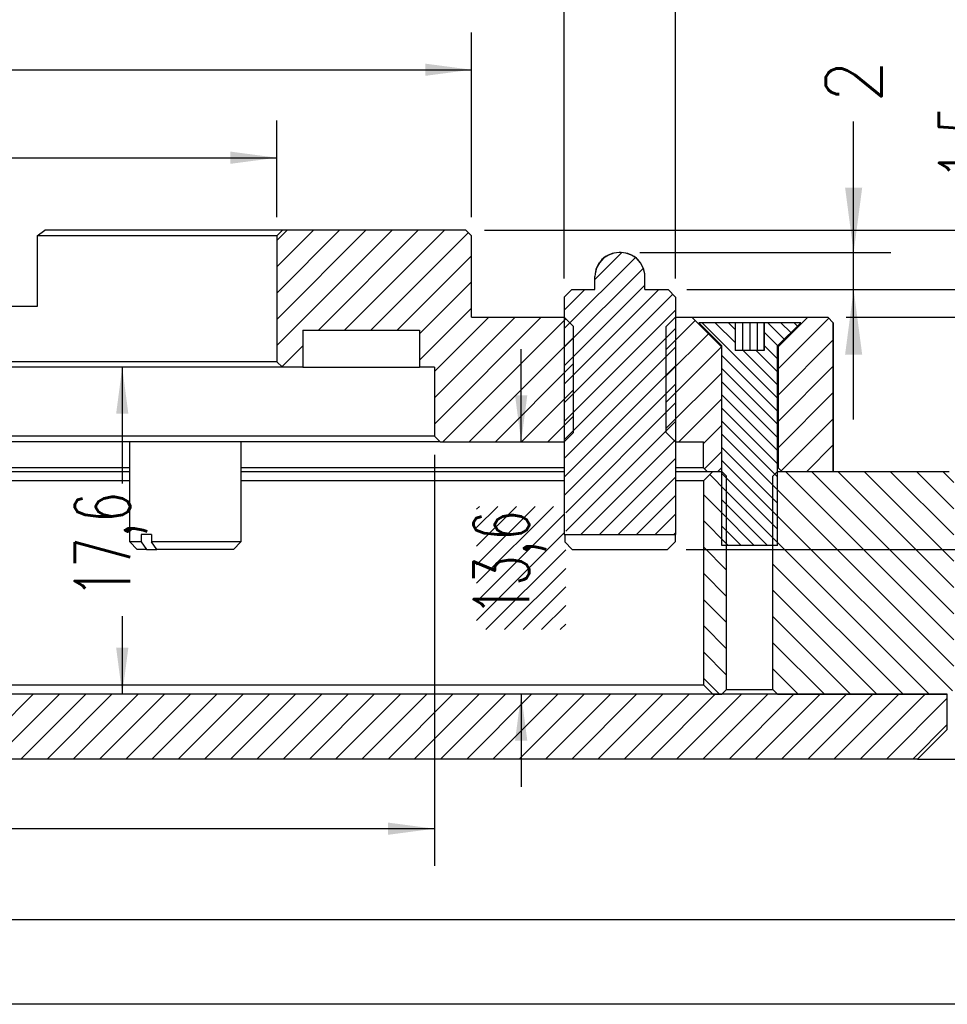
# Model space of a CAD drawing. Header units: inches. Extents: x -343 to 520, y -275 to 283.
# Tile 26 of 42: x -77 to -27, y -100 to -47. Entities that reach past the tile are written whole.
import ezdxf

# ---------------------------------------------------------------- set-up
doc = ezdxf.new("R2010")
doc.units = ezdxf.units.IN
doc.layers.add('1', color=7, linetype='Continuous')
doc.styles.add('CONVERTER_11', font='txt.shx', dxfattribs={"width": 0.9})
doc.styles.add('CONVERTER_12', font='txt.shx', dxfattribs={"width": 0.63})
doc.dimstyles.new('ME10_DIM_15', dxfattribs={"dimtxt": 3, "dimasz": 3.5, "dimexe": 2, "dimexo": 1, "dimgap": 1, "dimtad": 0, "dimdsep": 46, "dimtxsty": 'CONVERTER_11', "dimsah": 1, "dimcen": 0.09, "dimclrd": 3, "dimclre": 3, "dimclrt": 3, "dimadec": 0, "dimazin": 0, "dimtfac": 1, "dimtdec": 4, "dimtix": 1, "dimtmove": 0, "dimatfit": 3, "dimfxl": 1, "dimtolj": 1, "dimtzin": 0, "dimarcsym": 0})
doc.dimstyles.new('ME10_DIM_17', dxfattribs={"dimtxt": 3, "dimasz": 2.5, "dimexe": 2, "dimexo": 1, "dimgap": 1, "dimtad": 0, "dimdsep": 46, "dimtxsty": 'CONVERTER_12', "dimsah": 1, "dimcen": 0.09, "dimclrd": 3, "dimclre": 3, "dimclrt": 3, "dimadec": 0, "dimazin": 0, "dimtfac": 1, "dimtdec": 4, "dimtix": 1, "dimtmove": 0, "dimatfit": 3, "dimfxl": 1, "dimtolj": 1, "dimtzin": 0, "dimarcsym": 0})
doc.dimstyles.new('ME10_DIM_18', dxfattribs={"dimtxt": 3, "dimasz": 2.5, "dimexe": 2, "dimexo": 1, "dimgap": 1, "dimtad": 0, "dimdsep": 46, "dimtxsty": 'CONVERTER_12', "dimsah": 1, "dimcen": 0.09, "dimclrd": 3, "dimclre": 3, "dimclrt": 3, "dimadec": 0, "dimazin": 0, "dimtfac": 1, "dimtdec": 4, "dimtix": 1, "dimtmove": 0, "dimatfit": 3, "dimfxl": 1, "dimtolj": 1, "dimtzin": 0, "dimarcsym": 0})
doc.dimstyles.new('ME10_DIM_19', dxfattribs={"dimtxt": 3, "dimasz": 2.5, "dimexe": 2, "dimexo": 1, "dimgap": 1, "dimtad": 0, "dimdsep": 46, "dimtxsty": 'CONVERTER_12', "dimsah": 1, "dimcen": 0.09, "dimclrd": 3, "dimclre": 3, "dimclrt": 3, "dimadec": 0, "dimazin": 0, "dimtfac": 1, "dimtdec": 4, "dimtix": 1, "dimtmove": 0, "dimatfit": 3, "dimfxl": 1, "dimtolj": 1, "dimtzin": 0, "dimarcsym": 0})
doc.dimstyles.new('ME10_DIM_20', dxfattribs={"dimtxt": 3, "dimasz": 2.5, "dimexe": 2, "dimexo": 1, "dimgap": 1, "dimtad": 0, "dimdec": 1, "dimdsep": 46, "dimtxsty": 'CONVERTER_12', "dimsah": 1, "dimcen": 0.09, "dimclrd": 3, "dimclre": 3, "dimclrt": 3, "dimadec": 0, "dimazin": 0, "dimtol": 1, "dimtp": 0.1, "dimtm": 0.1, "dimtfac": 0.6, "dimtdec": 0, "dimtix": 1, "dimtmove": 0, "dimatfit": 3, "dimfxl": 1, "dimtolj": 1, "dimtzin": 0, "dimarcsym": 0})
doc.dimstyles.new('ME10_DIM_21', dxfattribs={"dimtxt": 3, "dimasz": 2.5, "dimexe": 2, "dimexo": 1, "dimgap": 1, "dimtad": 0, "dimdec": 1, "dimdsep": 46, "dimtxsty": 'CONVERTER_12', "dimsah": 1, "dimcen": 0.09, "dimclrd": 3, "dimclre": 3, "dimclrt": 3, "dimadec": 0, "dimazin": 0, "dimtfac": 1, "dimtdec": 4, "dimtix": 1, "dimtmove": 0, "dimatfit": 3, "dimfxl": 1, "dimtolj": 1, "dimtzin": 0, "dimarcsym": 0})
doc.dimstyles.new('ME10_DIM_23', dxfattribs={"dimtxt": 3, "dimasz": 2.5, "dimexe": 2, "dimexo": 1, "dimgap": 1, "dimtad": 0, "dimdsep": 46, "dimtxsty": 'CONVERTER_12', "dimsah": 1, "dimcen": 0.09, "dimclrd": 3, "dimclre": 3, "dimclrt": 3, "dimadec": 0, "dimazin": 0, "dimtfac": 1, "dimtdec": 4, "dimtix": 1, "dimtmove": 0, "dimatfit": 3, "dimfxl": 1, "dimtolj": 1, "dimtzin": 0, "dimarcsym": 0})
doc.dimstyles.new('ME10_DIM_24', dxfattribs={"dimtxt": 3, "dimasz": 2.5, "dimexe": 2, "dimexo": 1, "dimgap": 1, "dimtad": 0, "dimdec": 1, "dimdsep": 46, "dimtxsty": 'CONVERTER_12', "dimsah": 1, "dimcen": 0.09, "dimclrd": 3, "dimclre": 3, "dimclrt": 3, "dimadec": 0, "dimazin": 0, "dimtfac": 1, "dimtdec": 4, "dimtix": 1, "dimtmove": 0, "dimatfit": 3, "dimfxl": 1, "dimtolj": 1, "dimtzin": 0, "dimarcsym": 0})
doc.dimstyles.new('ME10_DIM_25', dxfattribs={"dimtxt": 3, "dimasz": 2.5, "dimexe": 2, "dimexo": 1, "dimgap": 1, "dimtad": 0, "dimdec": 0, "dimdsep": 46, "dimtxsty": 'CONVERTER_12', "dimsah": 1, "dimcen": 0.09, "dimclrd": 3, "dimclre": 3, "dimclrt": 3, "dimadec": 0, "dimazin": 0, "dimtfac": 1, "dimtdec": 4, "dimtix": 1, "dimtmove": 0, "dimatfit": 3, "dimfxl": 1, "dimtolj": 1, "dimtzin": 0, "dimarcsym": 0})
doc.dimstyles.new('ME10_DIM_26', dxfattribs={"dimtxt": 3, "dimasz": 2.5, "dimexe": 2, "dimexo": 1, "dimgap": 1, "dimtad": 0, "dimdec": 0, "dimdsep": 46, "dimtxsty": 'CONVERTER_12', "dimsah": 1, "dimcen": 0.09, "dimclrd": 3, "dimclre": 3, "dimclrt": 3, "dimadec": 0, "dimazin": 0, "dimtfac": 1, "dimtdec": 4, "dimtix": 1, "dimtmove": 0, "dimatfit": 3, "dimfxl": 1, "dimtolj": 1, "dimtzin": 0, "dimarcsym": 0})
doc.dimstyles.new('ME10_DIM_27', dxfattribs={"dimtxt": 3, "dimasz": 2.5, "dimexe": 2, "dimexo": 1, "dimgap": 1, "dimtad": 1, "dimdsep": 46, "dimtxsty": 'CONVERTER_12', "dimsah": 1, "dimcen": 0.09, "dimclrd": 3, "dimclre": 3, "dimclrt": 3, "dimadec": 0, "dimazin": 0, "dimtfac": 1, "dimtdec": 4, "dimtix": 1, "dimtmove": 0, "dimatfit": 3, "dimfxl": 1, "dimtolj": 1, "dimtzin": 0, "dimarcsym": 0})
doc.dimstyles.new('ME10_DIM_28', dxfattribs={"dimtxt": 3, "dimasz": 2.5, "dimexe": 2, "dimexo": 1, "dimgap": 1, "dimtad": 1, "dimdec": 1, "dimdsep": 46, "dimtxsty": 'CONVERTER_12', "dimsah": 1, "dimcen": 0.09, "dimclrd": 3, "dimclre": 3, "dimclrt": 3, "dimadec": 0, "dimazin": 0, "dimtol": 1, "dimtp": 0.1, "dimtm": 0.1, "dimtfac": 0.6, "dimtdec": 1, "dimtix": 1, "dimtmove": 0, "dimatfit": 3, "dimfxl": 1, "dimtolj": 1, "dimtzin": 0, "dimarcsym": 0})
doc.dimstyles.new('ME10_DIM_29', dxfattribs={"dimtxt": 3, "dimasz": 2.5, "dimexe": 2, "dimexo": 1, "dimgap": 1, "dimtad": 1, "dimdec": 1, "dimdsep": 46, "dimtxsty": 'CONVERTER_12', "dimsah": 1, "dimcen": 0.09, "dimclrd": 3, "dimclre": 3, "dimclrt": 3, "dimadec": 0, "dimazin": 0, "dimtfac": 1, "dimtdec": 4, "dimtix": 1, "dimtmove": 0, "dimatfit": 3, "dimfxl": 1, "dimtolj": 1, "dimtzin": 0, "dimarcsym": 0})
pattern_1 = [(225, (0, 0), (0.707107, -0.707107), [])]
pattern_2 = [(315, (0, 0), (0.707107, 0.707107), [])]

# ---------------------------------------------------------------- blocks, each defined once
blk = doc.blocks.new('0515-2034_3__37', base_point=(-40.6, -75.53))
at = {"linetype": 'Continuous'}
h = blk.add_hatch(dxfattribs=at)
h.set_pattern_fill('_USER', color=1, scale=0.5, angle=315, pattern_type=0)
h.set_pattern_definition([(315, (0, 0), (0.3535534, 0.3535534), [])])
h.paths.add_polyline_path([(-39.1, -75.53), (-39.35, -75.53), (-39.35, -71.55), (-39.35, -64.78), (-40.6, -63.53), (-38.63, -63.53), (-38.63, -65.03), (-37.07, -65.03), (-37.07, -63.53), (-35.1, -63.53), (-36.35, -64.78), (-36.35, -71.55), (-36.35, -75.53), (-36.6, -75.53)])
at = {"color": 7, "linetype": 'Continuous'}
for p, q in [((-38.63, -63.53), (-40.6, -63.53)), ((-40.6, -63.53), (-39.35, -64.78)), ((-38.63, -63.53), (-38.63, -65.03)), ((-38.629, -63.53), (-38.63, -63.53)), ((-38.24, -63.53), (-38.629, -63.53)), ((-38.629, -63.53), (-38.629, -65.03)), ((-38.24, -63.53), (-38.24, -65.03)), ((-37.85, -63.53), (-38.24, -63.53)), ((-37.85, -63.53), (-37.85, -65.03)), ((-37.46, -63.53), (-37.85, -63.53)), ((-37.46, -63.53), (-37.46, -65.03)), ((-37.071, -63.53), (-37.46, -63.53)), ((-37.071, -63.53), (-37.071, -65.03)), ((-37.07, -63.53), (-37.071, -63.53)), ((-35.1, -63.53), (-37.07, -63.53)), ((-37.07, -65.03), (-37.07, -63.53)), ((-36.35, -64.78), (-35.1, -63.53)), ((-39.35, -71.55), (-39.35, -64.78)), ((-38.63, -65.03), (-38.629, -65.03)), ((-37.07, -65.03), (-38.63, -65.03)), ((-37.071, -65.03), (-37.07, -65.03)), ((-36.35, -71.55), (-36.35, -64.78)), ((-39.35, -75.53), (-39.35, -71.55)), ((-36.35, -75.53), (-36.35, -71.55)), ((-39.1, -75.53), (-39.35, -75.53)), ((-36.6, -75.53), (-39.1, -75.53)), ((-36.35, -75.53), (-36.6, -75.53))]:
    blk.add_line(p, q, dxfattribs=at)
blk = doc.blocks.new('GN615_1-M6-BSN_5__40', base_point=(-71.281, -75.75))
at = {"color": 7, "linetype": 'Continuous'}
for p, q in [((-71.281, -75.35), (-71.281, -69.95)), ((-65.281, -69.95), (-65.281, -75.35)), ((-70.881, -75.75), (-71.281, -75.35)), ((-70.667, -75.35), (-71.281, -75.35)), ((-70.101, -74.95), (-70.667, -74.95)), ((-70.667, -74.95), (-70.667, -75.35)), ((-70.667, -75.35), (-70.381, -75.75)), ((-70.101, -74.95), (-70.101, -75.35)), ((-69.815, -75.75), (-70.101, -75.35)), ((-65.281, -75.35), (-70.101, -75.35)), ((-65.281, -75.35), (-65.681, -75.75)), ((-70.381, -75.75), (-70.881, -75.75)), ((-70.381, -75.75), (-69.815, -75.75)), ((-65.681, -75.75), (-69.815, -75.75))]:
    blk.add_line(p, q, dxfattribs=at)
blk = doc.blocks.new('E7018-22581_smp_connector_ring__41', base_point=(-216.35, -71.55))
at = {"linetype": 'Continuous'}
h = blk.add_hatch(dxfattribs=at)
h.set_pattern_fill('_USER', color=1, angle=225, pattern_type=0)
h.set_pattern_definition(pattern_1)
h.paths.add_polyline_path([(-63.05, -58.55), (-63.35, -58.85), (-63.35, -65.635), (-63.05, -65.935), (-61.95, -65.935), (-61.95, -63.935), (-55.65, -63.935), (-55.65, -65.935), (-54.85, -65.935), (-54.85, -69.65), (-54.55, -69.95), (-47.85, -69.95), (-47.35, -69.45), (-47.35, -63.73), (-47.85, -63.23), (-52.85, -63.23), (-52.85, -58.85), (-53.15, -58.55)])
h = blk.add_hatch(dxfattribs=at)
h.set_pattern_fill('_USER', color=1, angle=225, pattern_type=0)
h.set_pattern_definition(pattern_1)
h.paths.add_polyline_path([(-40.975, -63.23), (-39.375, -64.83), (-39.375, -71.35), (-39.575, -71.55), (-39.85, -71.55), (-39.85, -71.55), (-40.15, -71.55), (-40.35, -71.35), (-40.35, -69.95), (-41.85, -69.95), (-42.35, -69.45), (-42.35, -63.73), (-41.85, -63.23)])
h = blk.add_hatch(dxfattribs=at)
h.set_pattern_fill('_USER', color=1, angle=225, pattern_type=0)
h.set_pattern_definition(pattern_1)
h.paths.add_polyline_path([(-33.35, -63.53), (-33.35, -71.55), (-36.125, -71.55), (-36.325, -71.35), (-36.325, -64.83), (-34.725, -63.23), (-33.65, -63.23)])
at = {"color": 7, "linetype": 'Continuous'}
for p, q in [((-76.26, -58.85), (-75.862, -58.55)), ((-63.35, -58.85), (-76.26, -58.85)), ((-76.26, -58.85), (-76.26, -62.65)), ((-63.05, -58.55), (-75.862, -58.55)), ((-63.35, -58.85), (-63.05, -58.55)), ((-63.35, -58.85), (-63.35, -65.635)), ((-53.15, -58.55), (-63.05, -58.55)), ((-52.85, -58.85), (-53.15, -58.55)), ((-52.85, -58.85), (-53.15, -58.55)), ((-52.85, -63.23), (-52.85, -58.85)), ((-52.85, -63.23), (-52.85, -58.85)), ((-76.26, -62.65), (-87.15, -62.65)), ((-52.85, -63.23), (-47.85, -63.23)), ((-47.85, -63.23), (-47.35, -63.73)), ((-42.35, -63.73), (-41.85, -63.23)), ((-41.85, -63.23), (-40.975, -63.23)), ((-40.975, -63.23), (-34.725, -63.23)), ((-40.975, -63.23), (-39.375, -64.83)), ((-36.325, -64.83), (-34.725, -63.23)), ((-34.725, -63.23), (-33.65, -63.23)), ((-33.35, -63.53), (-33.65, -63.23)), ((-33.35, -63.53), (-33.65, -63.23)), ((-33.35, -71.55), (-33.35, -63.53)), ((-33.35, -63.53), (-33.35, -71.55)), ((-61.95, -63.935), (-61.95, -65.935)), ((-61.95, -63.935), (-61.95, -65.935)), ((-61.95, -63.935), (-55.65, -63.935)), ((-55.65, -63.935), (-55.65, -65.935)), ((-47.35, -69.45), (-47.35, -63.73)), ((-42.35, -69.45), (-42.35, -63.73)), ((-39.375, -64.83), (-39.375, -71.35)), ((-39.375, -64.83), (-39.35, -64.83)), ((-36.35, -64.83), (-36.325, -64.83)), ((-36.325, -64.83), (-36.325, -71.35)), ((-63.35, -65.635), (-143.855, -65.635)), ((-63.05, -65.935), (-63.35, -65.635)), ((-63.05, -65.935), (-143.947, -65.935)), ((-61.95, -65.935), (-63.05, -65.935)), ((-61.95, -65.935), (-61.633, -65.935)), ((-61.633, -65.935), (-55.65, -65.935)), ((-54.85, -65.935), (-55.65, -65.935)), ((-54.85, -65.935), (-54.85, -69.65)), ((-47.35, -69.45), (-47.85, -69.95)), ((-41.85, -69.95), (-42.35, -69.45)), ((-54.85, -69.65), (-103.219, -69.65)), ((-54.55, -69.95), (-103.126, -69.95)), ((-54.55, -69.95), (-54.85, -69.65)), ((-54.55, -69.95), (-47.85, -69.95)), ((-41.85, -69.95), (-40.35, -69.95)), ((-40.35, -71.35), (-40.35, -69.95)), ((-75.182, -71.35), (-98.738, -71.35)), ((-98.676, -71.55), (-75.065, -71.55)), ((-71.281, -71.35), (-75.182, -71.35)), ((-75.065, -71.55), (-71.281, -71.55)), ((-62.054, -71.35), (-65.281, -71.35)), ((-65.281, -71.55), (-61.906, -71.55)), ((-51.671, -71.35), (-62.054, -71.35)), ((-61.906, -71.55), (-51.498, -71.55)), ((-47.85, -71.35), (-51.671, -71.35)), ((-51.498, -71.55), (-47.85, -71.55)), ((-40.813, -71.35), (-41.85, -71.35)), ((-41.85, -71.55), (-40.614, -71.55)), ((-40.35, -71.35), (-40.813, -71.35)), ((-40.614, -71.55), (-40.15, -71.55)), ((-40.15, -71.55), (-40.35, -71.35)), ((-40.15, -71.55), (-39.85, -71.55)), ((-39.85, -71.55), (-39.575, -71.55)), ((-39.85, -71.55), (-39.85, -71.55)), ((-39.375, -71.35), (-39.575, -71.55)), ((-39.375, -71.35), (-39.35, -71.35)), ((-36.35, -71.35), (-36.325, -71.35)), ((-36.125, -71.55), (-36.325, -71.35)), ((-36.125, -71.55), (-33.35, -71.55))]:
    blk.add_line(p, q, dxfattribs=at)
blk = doc.blocks.new('GN615_1-M6-BSN_6__42', base_point=(-47.85, -75.75))
at = {"linetype": 'Continuous'}
h = blk.add_hatch(dxfattribs=at)
h.set_pattern_fill('_USER', color=1, scale=0.707107, angle=225, pattern_type=0)
h.set_pattern_definition([(225, (0, 0), (0.5, -0.5), [])])
h.paths.add_polyline_path([(-41.85, -69.95), (-41.85, -69.95), (-41.85, -63.23), (-41.85, -63.23), (-41.85, -62.15), (-42.25, -61.75), (-43.5, -61.75), (-43.5, -61.05), (-43.51, -60.89), (-43.51, -60.889), (-43.556, -60.671), (-43.589, -60.578), (-43.589, -60.577), (-43.72, -60.326), (-43.741, -60.296), (-43.883, -60.129), (-43.958, -60.059), (-44.079, -59.968), (-44.227, -59.883), (-44.424, -59.806), (-44.53, -59.778), (-44.781, -59.752), (-44.8, -59.75), (-44.9, -59.75), (-45.17, -59.778), (-45.276, -59.805), (-45.473, -59.883), (-45.474, -59.884), (-45.621, -59.968), (-45.742, -60.059), (-45.818, -60.13), (-45.959, -60.296), (-45.98, -60.327), (-46.111, -60.578), (-46.144, -60.672), (-46.19, -60.889), (-46.19, -60.89), (-46.2, -61.05), (-46.2, -61.75), (-47.45, -61.75), (-47.85, -62.15), (-47.85, -63.23), (-47.85, -63.23), (-47.85, -69.95), (-47.85, -69.95), (-47.85, -74.95), (-41.85, -74.95)])
h.paths.add_polyline_path([(-47.774, -80.073), (-47.774, -73.428), (-52.574, -73.428), (-52.574, -80.073)], flags=16)
at = {"color": 7, "linetype": 'Continuous'}
for p, q in [((-45.473, -59.883), (-45.742, -60.059)), ((-45.474, -59.884), (-45.621, -59.968)), ((-45.473, -59.883), (-45.474, -59.884)), ((-45.17, -59.778), (-45.473, -59.883)), ((-45.276, -59.805), (-45.473, -59.883)), ((-45.17, -59.778), (-45.276, -59.805)), ((-44.9, -59.75), (-45.17, -59.778)), ((-44.9, -59.75), (-45.17, -59.778)), ((-44.8, -59.75), (-44.9, -59.75)), ((-44.53, -59.778), (-44.8, -59.75)), ((-44.8, -59.75), (-44.8, -59.75)), ((-44.781, -59.752), (-44.8, -59.75)), ((-44.53, -59.778), (-44.781, -59.752)), ((-44.227, -59.883), (-44.53, -59.778)), ((-44.424, -59.806), (-44.53, -59.778)), ((-44.227, -59.883), (-44.424, -59.806)), ((-43.958, -60.059), (-44.227, -59.883)), ((-44.079, -59.968), (-44.227, -59.883)), ((-45.959, -60.296), (-46.111, -60.578)), ((-45.98, -60.327), (-46.111, -60.578)), ((-45.959, -60.296), (-45.98, -60.327)), ((-45.742, -60.059), (-45.959, -60.296)), ((-45.818, -60.13), (-45.959, -60.296)), ((-45.742, -60.059), (-45.818, -60.13)), ((-45.621, -59.968), (-45.742, -60.059)), ((-43.958, -60.059), (-44.079, -59.968)), ((-43.741, -60.296), (-43.958, -60.059)), ((-43.883, -60.129), (-43.958, -60.059)), ((-43.741, -60.296), (-43.883, -60.129)), ((-43.589, -60.578), (-43.741, -60.296)), ((-43.72, -60.326), (-43.741, -60.296)), ((-43.589, -60.577), (-43.72, -60.326)), ((-46.19, -60.889), (-46.2, -61.05)), ((-46.19, -60.89), (-46.2, -61.05)), ((-46.111, -60.578), (-46.19, -60.889)), ((-46.144, -60.672), (-46.19, -60.889)), ((-46.19, -60.889), (-46.19, -60.89)), ((-46.111, -60.578), (-46.144, -60.672)), ((-43.589, -60.578), (-43.589, -60.577)), ((-43.51, -60.889), (-43.589, -60.578)), ((-43.556, -60.671), (-43.589, -60.578)), ((-43.51, -60.889), (-43.556, -60.671)), ((-43.5, -61.05), (-43.51, -60.889)), ((-43.51, -60.89), (-43.51, -60.889)), ((-43.5, -61.05), (-43.51, -60.89)), ((-46.2, -61.75), (-46.2, -61.05)), ((-46.2, -61.75), (-46.2, -61.05)), ((-43.5, -61.75), (-43.5, -61.05)), ((-43.5, -61.75), (-43.5, -61.05)), ((-47.85, -62.15), (-47.45, -61.75)), ((-47.45, -61.75), (-47.85, -62.15)), ((-47.45, -61.75), (-46.2, -61.75)), ((-43.5, -61.75), (-42.25, -61.75)), ((-41.85, -62.15), (-42.25, -61.75)), ((-41.85, -62.15), (-42.25, -61.75)), ((-47.85, -62.15), (-47.85, -63.23)), ((-41.85, -62.15), (-41.85, -63.23)), ((-47.85, -63.23), (-47.85, -69.95)), ((-47.85, -63.23), (-47.85, -63.23)), ((-41.85, -63.23), (-41.85, -69.95)), ((-41.85, -63.23), (-41.85, -63.23)), ((-47.85, -69.95), (-47.85, -74.95)), ((-47.85, -69.95), (-47.85, -69.95)), ((-41.85, -69.95), (-41.85, -74.95)), ((-41.85, -69.95), (-41.85, -69.95)), ((-47.85, -74.95), (-41.85, -74.95)), ((-47.823, -74.95), (-47.823, -75.35)), ((-47.823, -75.35), (-47.419, -75.75)), ((-42.281, -75.75), (-41.877, -75.35)), ((-41.877, -74.95), (-41.877, -75.35)), ((-47.419, -75.75), (-42.281, -75.75))]:
    blk.add_line(p, q, dxfattribs=at)
blk = doc.blocks.new('N2398-62570_port_scale_rf_probe_card_ring__43', base_point=(-216.35, -75.75))
for name, p in [('E7018-22581_smp_connector_ring__41', (-216.35, -71.55)), ('GN615_1-M6-BSN_6__42', (-47.85, -75.75)), ('0515-2034_3__37', (-40.6, -75.53)), ('GN615_1-M6-BSN_5__40', (-71.281, -75.75))]:
    blk.add_blockref(name, p)
blk = doc.blocks.new('psrf_probe_card_unit__44', base_point=(-216.35, -83.406))
blk.add_blockref('N2398-62570_port_scale_rf_probe_card_ring__43', (-216.35, -75.75))
blk = doc.blocks.new('probecard_stiffener_1__45', base_point=(-277.25, -83.55))
at = {"linetype": 'Continuous'}
h = blk.add_hatch(dxfattribs=at)
h.set_pattern_fill('_USER', color=1, angle=315, pattern_type=0)
h.set_pattern_definition(pattern_2)
h.paths.add_polyline_path([(-39.85, -83.55), (-39.35, -83.55), (-39.1, -83.3), (-39.1, -75.53), (-39.1, -75.38), (-39.1, -71.8), (-39.35, -71.55), (-39.575, -71.55), (-39.85, -71.55), (-40.35, -72.05), (-40.35, -83.05)])
h = blk.add_hatch(dxfattribs=at)
h.set_pattern_fill('_USER', color=1, angle=315, pattern_type=0)
h.set_pattern_definition(pattern_2)
h.paths.add_polyline_path([(-27.1, -83.55), (-27.2, -83.55), (-36.35, -83.55), (-36.6, -83.3), (-36.6, -75.53), (-36.6, -75.38), (-36.6, -71.8), (-36.35, -71.55), (-36.125, -71.55), (-33.35, -71.55), (-27.1, -71.55), (-26.85, -71.8), (-26.85, -83.3)])
at = {"color": 7, "linetype": 'Continuous'}
for p, q in [((-40.35, -72.05), (-39.85, -71.55)), ((-39.85, -71.55), (-39.575, -71.55)), ((-39.575, -71.55), (-39.35, -71.55)), ((-39.35, -71.55), (-39.1, -71.8)), ((-36.6, -71.8), (-36.35, -71.55)), ((-36.35, -71.55), (-36.125, -71.55)), ((-36.125, -71.55), (-33.35, -71.55)), ((-33.35, -71.55), (-27.1, -71.55)), ((-75.182, -72.05), (-98.738, -72.05)), ((-71.281, -72.05), (-75.182, -72.05)), ((-62.054, -72.05), (-65.281, -72.05)), ((-51.671, -72.05), (-62.054, -72.05)), ((-47.85, -72.05), (-51.671, -72.05)), ((-40.813, -72.05), (-41.85, -72.05)), ((-40.35, -72.05), (-40.813, -72.05)), ((-40.35, -72.05), (-40.35, -83.05)), ((-39.1, -75.38), (-39.1, -71.8)), ((-36.6, -75.38), (-36.6, -71.8)), ((-39.1, -75.53), (-39.1, -75.38)), ((-39.1, -83.3), (-39.1, -75.53)), ((-36.6, -75.53), (-36.6, -75.38)), ((-36.6, -83.3), (-36.6, -75.53)), ((-107.281, -83.05), (-40.35, -83.05)), ((-39.85, -83.55), (-40.35, -83.05)), ((-39.1, -83.3), (-39.35, -83.55)), ((-39.1, -83.3), (-36.6, -83.3)), ((-36.35, -83.55), (-36.6, -83.3)), ((-39.85, -83.55), (-39.35, -83.55)), ((-36.35, -83.55), (-27.2, -83.55))]:
    blk.add_line(p, q, dxfattribs=at)
blk = doc.blocks.new('probe_card_stiffener_E7018-24155__46', base_point=(-277.25, -83.55))
blk.add_blockref('probecard_stiffener_1__45', (-277.25, -83.55))
blk = doc.blocks.new('probe_card_stiffner_assy_E7018-64155__48', base_point=(-277.25, -83.55))
blk.add_blockref('probe_card_stiffener_E7018-24155__46', (-277.25, -83.55))
blk = doc.blocks.new('probe_card_E7018-96550__49', base_point=(-264.55, -87.05))
at = {"linetype": 'Continuous'}
h = blk.add_hatch(dxfattribs=at)
h.set_pattern_fill('_USER', color=1, angle=225, pattern_type=0)
h.set_pattern_definition(pattern_1)
h.paths.add_polyline_path([(-39.35, -83.55), (-39.85, -83.55), (-39.85, -83.55), (-181.912, -83.55), (-181.912, -87.05), (-28.8, -87.05), (-27.2, -85.45), (-27.2, -83.55), (-36.35, -83.55)])
at = {"color": 7, "linetype": 'Continuous'}
for p, q in [((-39.85, -83.55), (-181.912, -83.55)), ((-39.85, -83.55), (-39.85, -83.55)), ((-39.35, -83.55), (-39.85, -83.55)), ((-36.35, -83.55), (-39.35, -83.55)), ((-27.2, -83.55), (-36.35, -83.55)), ((-27.2, -85.45), (-27.2, -83.55)), ((-27.2, -85.45), (-28.8, -87.05)), ((-28.8, -87.05), (-181.912, -87.05)), ((-28.8, -87.05), (-22.4, -87.05))]:
    blk.add_line(p, q, dxfattribs=at)
blk = doc.blocks.new('probe_card_assy__50', base_point=(-277.25, -87.05))
for name, p in [('psrf_probe_card_unit__44', (-216.35, -83.406)), ('probe_card_stiffner_assy_E7018-64155__48', (-277.25, -83.55)), ('probe_card_E7018-96550__49', (-264.55, -87.05))]:
    blk.add_blockref(name, p)
blk = doc.blocks.new('*D171')
at = {"layer": '1', "color": 3, "linetype": 'Continuous'}
for p, q in [((-32.25, -59.752), (-32.25, -52.683)), ((-43.781, -59.752), (-30.25, -59.752)), ((-32.25, -61.75), (-32.25, -59.752)), ((-41.25, -61.75), (-30.25, -61.75)), ((-32.25, -68.75), (-32.25, -61.75))]:
    blk.add_line(p, q, dxfattribs=at)
at = {"layer": '1', "color": 3}
for points in [[(-32.711, -56.252), (-31.789, -56.252), (-32.25, -59.752)], [(-31.789, -65.25), (-32.711, -65.25), (-32.25, -61.75)]]:
    blk.add_solid(points, dxfattribs=at)
at = {"layer": '1', "color": 3, "insert": (-30.75, -51.683), "char_height": 3, "attachment_point": 7, "rotation": 90, "line_spacing_factor": 0.60024, "style": 'CONVERTER_11'}
blk.add_mtext('2', dxfattribs=at)
blk = doc.blocks.new('*D173')
at = {"layer": '1', "color": 3, "linetype": 'Continuous'}
for p, q in [((-196.85, -57.85), (-196.85, -47.898)), ((-52.85, -57.85), (-52.85, -47.898)), ((-196.85, -49.898), (-133.004, -49.898)), ((-121.944, -49.898), (-52.85, -49.898))]:
    blk.add_line(p, q, dxfattribs=at)
at = {"layer": '1', "color": 3}
for points in [[(-194.35, -49.569), (-194.35, -50.228), (-196.85, -49.898)], [(-55.35, -50.228), (-55.35, -49.569), (-52.85, -49.898)]]:
    blk.add_solid(points, dxfattribs=at)
at = {"layer": '1', "color": 3, "insert": (-132.274, -51.398), "char_height": 3, "attachment_point": 7, "rotation": 0.0001, "line_spacing_factor": 0.60024, "style": 'CONVERTER_12'}
blk.add_mtext('\\C3; {\\Fgdt;n}\\C3;144', dxfattribs=at)
blk = doc.blocks.new('*D174')
at = {"layer": '1', "color": 3, "linetype": 'Continuous'}
for p, q in [((-264.55, -88.05), (-264.55, -97.7)), ((14.85, -88.05), (14.85, -97.7)), ((-264.55, -95.7), (-131.406, -95.7)), ((-118.771, -95.7), (14.85, -95.7))]:
    blk.add_line(p, q, dxfattribs=at)
at = {"layer": '1', "color": 3}
for points in [[(-262.05, -95.371), (-262.05, -96.029), (-264.55, -95.7)], [(12.35, -96.029), (12.35, -95.371), (14.85, -95.7)]]:
    blk.add_solid(points, dxfattribs=at)
at = {"layer": '1', "color": 3, "insert": (-129.896, -97.05), "char_height": 3, "attachment_point": 7, "rotation": 360, "line_spacing_factor": 0.60024, "style": 'CONVERTER_12'}
blk.add_mtext('\\C3;{\\Fgdt;n}\\C3;279,4', dxfattribs=at)
blk = doc.blocks.new('*D175')
at = {"layer": '1', "color": 3, "linetype": 'Continuous'}
for p, q in [((-277.25, -83.55), (-277.25, -102.265)), ((27.55, -83.55), (27.55, -102.265)), ((-131.331, -100.265), (-277.25, -100.265)), ((27.55, -100.265), (-118.696, -100.265))]:
    blk.add_line(p, q, dxfattribs=at)
at = {"layer": '1', "color": 3}
for points in [[(-274.75, -99.936), (-274.75, -100.594), (-277.25, -100.265)], [(25.05, -100.594), (25.05, -99.936), (27.55, -100.265)]]:
    blk.add_solid(points, dxfattribs=at)
at = {"layer": '1', "color": 3, "insert": (-129.821, -101.615), "char_height": 3, "attachment_point": 7, "rotation": 0.0001, "line_spacing_factor": 0.60024, "style": 'CONVERTER_12'}
blk.add_mtext('\\C3;{\\Fgdt;n}\\C3;304,8', dxfattribs=at)
blk = doc.blocks.new('*D176')
at = {"layer": '1', "color": 3, "linetype": 'Continuous'}
for p, q in [((-32.65, -63.23), (55.779, -63.23)), ((53.779, -67.157), (53.779, -63.23)), ((53.779, -83.55), (53.779, -79.267)), ((27.55, -83.55), (55.779, -83.55))]:
    blk.add_line(p, q, dxfattribs=at)
at = {"layer": '1', "color": 3}
for points in [[(54.108, -65.73), (53.45, -65.73), (53.779, -63.23)], [(53.45, -81.05), (54.108, -81.05), (53.779, -83.55)]]:
    blk.add_solid(points, dxfattribs=at)
at = {"layer": '1', "color": 3, "insert": (55.129, -78.267), "char_height": 3, "attachment_point": 7, "rotation": 90, "line_spacing_factor": 0.60024, "style": 'CONVERTER_12'}
blk.add_mtext('\\C3;20,3\\C3;\\H1.8;{\\Fgdt;`}0,1', dxfattribs=at)
blk = doc.blocks.new('*D177')
at = {"layer": '1', "color": 3, "linetype": 'Continuous'}
for p, q in [((-52.15, -58.55), (61.601, -58.55)), ((59.601, -68.172), (59.601, -58.55)), ((59.601, -83.55), (59.601, -73.322)), ((25.97, -83.55), (61.601, -83.55))]:
    blk.add_line(p, q, dxfattribs=at)
at = {"layer": '1', "color": 3}
for points in [[(59.93, -61.05), (59.272, -61.05), (59.601, -58.55)], [(59.272, -81.05), (59.93, -81.05), (59.601, -83.55)]]:
    blk.add_solid(points, dxfattribs=at)
at = {"layer": '1', "color": 3, "insert": (61.101, -72.322), "char_height": 3, "attachment_point": 7, "rotation": 90, "line_spacing_factor": 0.60024, "style": 'CONVERTER_12'}
blk.add_mtext('25', dxfattribs=at)
blk = doc.blocks.new('*D179')
at = {"layer": '1', "color": 3, "linetype": 'Continuous'}
for p, q in [((-50.174, -69.95), (-50.174, -64.95)), ((-53.55, -69.95), (-48.174, -69.95)), ((-40.85, -83.55), (-52.174, -83.55)), ((-50.174, -83.55), (-50.174, -88.55))]:
    blk.add_line(p, q, dxfattribs=at)
at = {"layer": '1', "color": 3}
for points in [[(-50.504, -67.45), (-49.845, -67.45), (-50.174, -69.95)], [(-49.845, -86.05), (-50.504, -86.05), (-50.174, -83.55)]]:
    blk.add_solid(points, dxfattribs=at)
at = {"layer": '1', "color": 3, "insert": (-48.824, -79.323), "char_height": 3, "attachment_point": 7, "rotation": 90, "line_spacing_factor": 0.60024, "style": 'CONVERTER_12'}
blk.add_mtext('13,6', dxfattribs=at)
blk = doc.blocks.new('*D180')
at = {"layer": '1', "color": 3, "linetype": 'Continuous'}
for p, q in [((-64.05, -65.935), (-73.681, -65.935)), ((-71.681, -65.935), (-71.681, -72.204)), ((-71.681, -79.349), (-71.681, -83.55)), ((-40.85, -83.55), (-73.681, -83.55))]:
    blk.add_line(p, q, dxfattribs=at)
at = {"layer": '1', "color": 3}
for points in [[(-71.352, -68.435), (-72.01, -68.435), (-71.681, -65.935)], [(-72.01, -81.05), (-71.352, -81.05), (-71.681, -83.55)]]:
    blk.add_solid(points, dxfattribs=at)
at = {"layer": '1', "color": 3, "insert": (-70.331, -78.349), "char_height": 3, "attachment_point": 7, "rotation": 90, "line_spacing_factor": 0.60024, "style": 'CONVERTER_12'}
blk.add_mtext('17,6', dxfattribs=at)
blk = doc.blocks.new('*D181')
at = {"layer": '1', "color": 3, "linetype": 'Continuous'}
for p, q in [((-194.759, -70.65), (-194.759, -92.801)), ((-54.85, -70.65), (-54.85, -92.801)), ((-130.854, -90.801), (-194.759, -90.801)), ((-54.85, -90.801), (-121.474, -90.801)), ((-54.85, -92.801), (-54.85, -92.801))]:
    blk.add_line(p, q, dxfattribs=at)
at = {"layer": '1', "color": 3}
for points in [[(-192.259, -90.472), (-192.259, -91.13), (-194.759, -90.801)], [(-57.35, -91.13), (-57.35, -90.472), (-54.85, -90.801)]]:
    blk.add_solid(points, dxfattribs=at)
at = {"layer": '1', "color": 3, "insert": (-129.344, -92.301), "char_height": 3, "attachment_point": 7, "rotation": 0.0001, "line_spacing_factor": 0.60024, "style": 'CONVERTER_12'}
blk.add_mtext('\\C3;{\\Fgdt;n}\\C3;140', dxfattribs=at)
blk = doc.blocks.new('*D182')
at = {"layer": '1', "color": 3, "linetype": 'Continuous'}
for p, q in [((-186.246, -57.85), (-186.246, -52.64)), ((-63.35, -57.85), (-63.35, -52.64)), ((-186.246, -54.64), (-131.342, -54.64)), ((-121.962, -54.64), (-63.35, -54.64))]:
    blk.add_line(p, q, dxfattribs=at)
at = {"layer": '1', "color": 3}
for points in [[(-183.746, -54.31), (-183.746, -54.969), (-186.246, -54.64)], [(-65.85, -54.969), (-65.85, -54.31), (-63.35, -54.64)]]:
    blk.add_solid(points, dxfattribs=at)
at = {"layer": '1', "color": 3, "insert": (-129.832, -56.14), "char_height": 3, "attachment_point": 7, "rotation": 0.0001, "line_spacing_factor": 0.60024, "style": 'CONVERTER_12'}
blk.add_mtext('\\C3;{\\Fgdt;n}\\C3;123', dxfattribs=at)
blk = doc.blocks.new('*D183')
at = {"layer": '1', "color": 3, "linetype": 'Continuous'}
for p, q in [((-47.85, -61.15), (-47.85, -42.606)), ((-41.85, -61.15), (-41.85, -42.606)), ((-52.85, -44.606), (-47.85, -44.606)), ((-47.85, -44.606), (-41.85, -44.606)), ((-41.85, -44.606), (-36.85, -44.606))]:
    blk.add_line(p, q, dxfattribs=at)
at = {"layer": '1', "color": 3}
for points in [[(-50.35, -44.935), (-50.35, -44.277), (-47.85, -44.606)], [(-39.35, -44.277), (-39.35, -44.935), (-41.85, -44.606)]]:
    blk.add_solid(points, dxfattribs=at)
at = {"layer": '1', "color": 3, "insert": (-46.455, -43.606), "char_height": 3, "attachment_point": 7, "rotation": 0.0001, "line_spacing_factor": 0.60024, "style": 'CONVERTER_12'}
blk.add_mtext('\\C3;M\\C3;6', dxfattribs=at)
blk = doc.blocks.new('*D184')
at = {"layer": '1', "color": 3, "linetype": 'Continuous'}
for p, q in [((-23.65, -48.306), (-23.65, -61.75)), ((-41.25, -61.75), (-21.65, -61.75)), ((-23.65, -61.75), (-23.65, -63.23)), ((-32.65, -63.23), (-21.65, -63.23)), ((-23.65, -63.23), (-23.65, -68.23))]:
    blk.add_line(p, q, dxfattribs=at)
at = {"layer": '1', "color": 3}
for points in [[(-23.979, -59.25), (-23.321, -59.25), (-23.65, -61.75)], [(-23.321, -65.73), (-23.979, -65.73), (-23.65, -63.23)]]:
    blk.add_solid(points, dxfattribs=at)
at = {"layer": '1', "color": 3, "insert": (-24.65, -55.812), "char_height": 3, "attachment_point": 7, "rotation": 90, "line_spacing_factor": 0.60024, "style": 'CONVERTER_12'}
blk.add_mtext('\\C3;1.5\\C3;\\H1.8;{\\Fgdt;`}0.1', dxfattribs=at)
blk = doc.blocks.new('*D185')
at = {"layer": '1', "color": 3, "linetype": 'Continuous'}
for p, q in [((-16.568, -51.256), (-16.568, -61.75)), ((-41.25, -61.75), (-14.568, -61.75)), ((-16.568, -61.75), (-16.568, -75.75)), ((-41.281, -75.75), (-14.568, -75.75))]:
    blk.add_line(p, q, dxfattribs=at)
at = {"layer": '1', "color": 3}
for points in [[(-16.238, -64.25), (-16.897, -64.25), (-16.568, -61.75)], [(-16.897, -73.25), (-16.238, -73.25), (-16.568, -75.75)]]:
    blk.add_solid(points, dxfattribs=at)
at = {"layer": '1', "color": 3, "insert": (-17.568, -53.776), "char_height": 3, "attachment_point": 7, "rotation": 90, "line_spacing_factor": 0.60024, "style": 'CONVERTER_12'}
blk.add_mtext('14', dxfattribs=at)
blk = doc.blocks.new('A-A__51', base_point=(-124.85, -73))
blk.add_blockref('probe_card_assy__50', (-277.25, -87.05))
at = {"layer": '1'}
for base, p1, p2, dimstyle, override, picture, middle in [((-47.85, -44.606), (-41.85, -62.15), (-47.85, -62.15), 'ME10_DIM_27', {"dimpost": 'M<>'}, '*D183', (-44.85, -42.106)), ((-196.85, -49.898), (-52.85, -58.85), (-196.85, -58.85), 'ME10_DIM_17', {"dimpost": ' {\\Fgdt;n}<>'}, '*D173', (-127.474, -49.898)), ((-186.246, -54.64), (-63.35, -58.85), (-186.246, -58.85), 'ME10_DIM_26', {"dimpost": '{\\Fgdt;n}<>'}, '*D182', (-126.652, -54.64)), ((27.55, -100.265), (-277.25, -82.55), (27.55, -82.55), 'ME10_DIM_19', {"dimpost": '{\\Fgdt;n}<>'}, '*D175', (-125.014, -100.265))]:
    dim = blk.add_linear_dim(base=base, p1=p1, p2=p2, dimstyle=dimstyle, override=override, dxfattribs=at)
    dim.commit()
    dim.dimension.update_dxf_attribs({"geometry": picture, "text_midpoint": middle, "text_rotation": 0.0001})
for base, p1, p2, dimstyle, picture, middle in [((-23.65, -61.75), (-33.65, -63.23), (-42.25, -61.75), 'ME10_DIM_28', '*D184', (-26.15, -52.059)), ((-16.568, -61.75), (-42.281, -75.75), (-42.25, -61.75), 'ME10_DIM_29', '*D185', (-19.068, -52.516)), ((-32.25, -61.75), (-44.781, -59.752), (-42.25, -61.75), 'ME10_DIM_15', '*D171', (-32.25, -50.783)), ((59.601, -83.55), (-53.15, -58.55), (24.97, -83.55), 'ME10_DIM_21', '*D177', (59.601, -70.747)), ((53.779, -83.55), (-33.65, -63.23), (26.55, -83.55), 'ME10_DIM_20', '*D176', (53.779, -73.212)), ((-50.174, -69.95), (-39.85, -83.55), (-54.55, -69.95), 'ME10_DIM_23', '*D179', (-50.174, -76.75)), ((-71.681, -65.935), (-39.85, -83.55), (-63.05, -65.935), 'ME10_DIM_24', '*D180', (-71.681, -75.776))]:
    dim = blk.add_linear_dim(base=base, p1=p1, p2=p2, angle=90, dimstyle=dimstyle, dxfattribs=at)
    dim.commit()
    dim.dimension.update_dxf_attribs({"geometry": picture, "text_midpoint": middle, "text_rotation": 90})
for p1, p2, distance, dimstyle, picture, middle in [((-194.759, -69.65), (-54.85, -69.65), -21.151, 'ME10_DIM_25', '*D181', (-126.164, -90.801)), ((14.85, -87.05), (-264.55, -87.05), 8.65, 'ME10_DIM_18', '*D174', (-125.088, -95.7))]:
    dim = blk.add_aligned_dim(p1=p1, p2=p2, distance=distance, dimstyle=dimstyle, override={"dimpost": '{\\Fgdt;n}<>'}, dxfattribs=at)
    dim.commit()
    dim.dimension.update_dxf_attribs({"geometry": picture, "text_midpoint": middle, "text_rotation": 0.0001})
blk = doc.blocks.new('1')
blk.add_blockref('A-A__51', (-124.85, -73))

msp = doc.modelspace()

# ---------------------------------------------------------------- block references
at = {"layer": '1'}
msp.add_blockref('1', (0, 0), dxfattribs=at)

doc.saveas('drawing.dxf')
